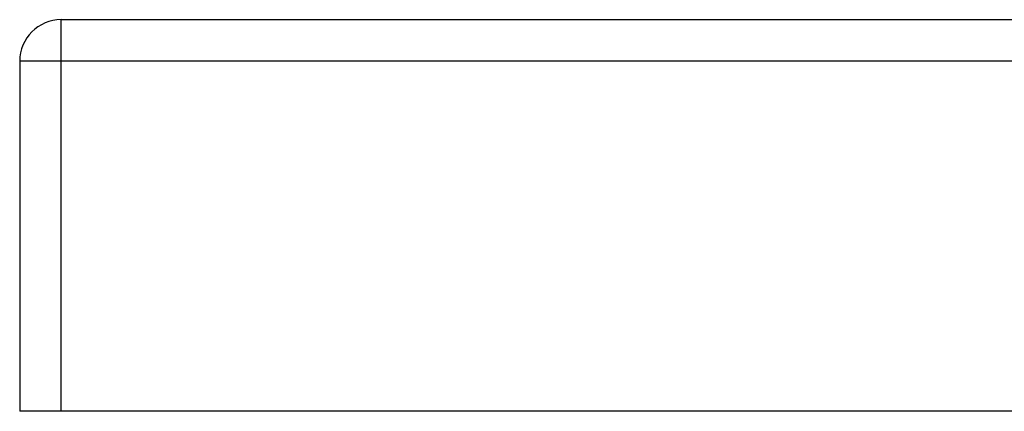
# Model space of a CAD drawing. Header units: inches. Extents: x 20 to 683, y 61 to 320.
# Tile 156 of 256: x 92.348 to 94.695, y 319.388 to 320.322. Entities that reach past the tile are written whole.
import ezdxf

# ---------------------------------------------------------------- set-up
doc = ezdxf.new("R2010")
doc.units = ezdxf.units.IN
doc.header["$MEASUREMENT"] = 0
doc.layers.add('Visible Edges(ANSI)', color=7, linetype='Continuous', lineweight=25)
doc.layers.add('Visible Tangent Edges(ANSI)', color=7, linetype='Continuous', lineweight=25)

msp = doc.modelspace()

# ---------------------------------------------------------------- linework, layer by layer
at = {"layer": 'Visible Edges(ANSI)'}
for p, q in [((92.4468, 320.3219), (164.0518, 320.3219)), ((92.3478, 320.2229), (92.3478, 319.3879)), ((92.4468, 319.3879), (92.3478, 319.3879)), ((164.0518, 319.3879), (92.4468, 319.3879))]:
    msp.add_line(p, q, dxfattribs=at)
msp.add_arc((92.4468, 320.2229), 0.099, 90, 180, dxfattribs=at)
at = {"layer": 'Visible Tangent Edges(ANSI)'}
for p, q in [((92.4468, 320.2229), (92.4468, 320.3219)), ((92.4468, 320.2229), (92.3478, 320.2229)), ((92.4468, 319.3879), (92.4468, 320.2229)), ((164.0518, 320.2229), (92.4468, 320.2229))]:
    msp.add_line(p, q, dxfattribs=at)

doc.saveas('drawing.dxf')
